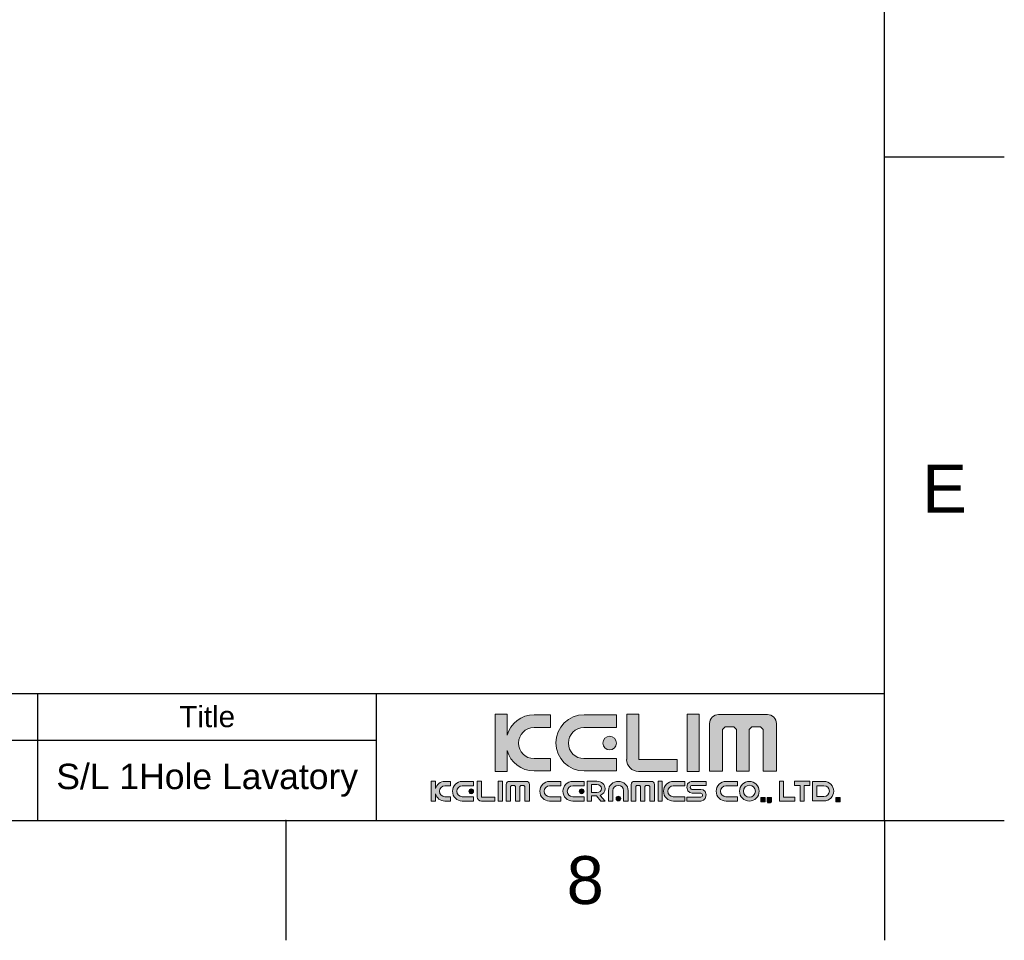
# Model space of a CAD drawing. Header units: millimetres. Extents: x 601 to 1195, y -13 to 407.
# Tile 3 of 6: x 1079 to 1195, y -13 to 95. Entities that reach past the tile are written whole.
import ezdxf

# ---------------------------------------------------------------- set-up
doc = ezdxf.new("R2010")
doc.units = ezdxf.units.MM
doc.header["$LTSCALE"] = 0.1
doc.layers.add('FORM', color=7, linetype='Continuous')
doc.layers.add('TEXT', color=2, linetype='Continuous')
doc.styles.get("Standard").update_dxf_attribs({"font": 'arial_0.ttf'})

msp = doc.modelspace()

# ---------------------------------------------------------------- hatches: boundary and pattern name
at = {"layer": 'TEXT'}
h = msp.add_hatch(color=2, dxfattribs=at)
h.dxf.hatch_style = 2
edge = h.paths.add_edge_path()
edge.add_spline(control_points=[(1141.396, 8.181), (1141.396, 8.181), (1139.467, 8.181), (1139.467, 8.181), (1138.452, 8.181), (1137.635, 8.999), (1137.635, 10.01), (1137.635, 11.026), (1138.452, 11.843), (1139.467, 11.843), (1139.467, 11.843), (1141.396, 11.843), (1141.396, 11.843), (1141.396, 11.843), (1141.396, 13.357), (1141.396, 13.357), (1141.396, 13.357), (1139.489, 13.357), (1139.489, 13.357), (1137.963, 13.357), (1136.682, 12.334), (1136.291, 10.935), (1136.291, 10.935), (1136.291, 13.405), (1136.291, 13.405), (1136.291, 13.405), (1134.88, 13.405), (1134.88, 13.405), (1134.88, 13.405), (1134.88, 6.667), (1134.88, 6.667), (1134.88, 6.667), (1136.291, 6.667), (1136.291, 6.667), (1136.291, 6.667), (1136.291, 9.139), (1136.291, 9.139), (1136.682, 7.74), (1137.963, 6.714), (1139.489, 6.714), (1139.489, 6.714), (1141.396, 6.714), (1141.396, 6.714), (1141.396, 6.714), (1141.396, 8.181), (1141.396, 8.181)], knot_values=[0, 0, 0, 0, 1, 1, 1, 2, 2, 2, 3, 3, 3, 4, 4, 4, 5, 5, 5, 6, 6, 6, 7, 7, 7, 8, 8, 8, 9, 9, 9, 10, 10, 10, 11, 11, 11, 12, 12, 12, 13, 13, 13, 14, 14, 14, 15, 15, 15, 15], degree=3, periodic=0)
h = msp.add_hatch(color=256, dxfattribs=at)
h.dxf.hatch_style = 2
edge = h.paths.add_edge_path()
edge.add_spline(control_points=[(1145.379, 6.714), (1145.379, 6.714), (1149.219, 6.714), (1149.219, 6.714), (1149.219, 6.714), (1149.219, 8.181), (1149.219, 8.181), (1149.219, 8.181), (1145.354, 8.181), (1145.354, 8.181), (1144.342, 8.181), (1143.524, 8.999), (1143.524, 10.01), (1143.524, 11.026), (1144.341, 11.843), (1145.354, 11.843), (1145.354, 11.843), (1149.219, 11.843), (1149.219, 11.843), (1149.219, 11.843), (1149.219, 13.357), (1149.219, 13.357), (1149.219, 13.357), (1145.379, 13.357), (1145.379, 13.357), (1143.542, 13.357), (1142.057, 11.875), (1142.057, 10.036), (1142.057, 8.202), (1143.542, 6.714), (1145.379, 6.714)], knot_values=[0, 0, 0, 0, 1, 1, 1, 2, 2, 2, 3, 3, 3, 4, 4, 4, 5, 5, 5, 6, 6, 6, 7, 7, 7, 8, 8, 8, 9, 9, 9, 10, 10, 10, 10], degree=3, periodic=0)
h = msp.add_hatch(color=2, dxfattribs=at)
h.dxf.hatch_style = 2
edge = h.paths.add_edge_path()
edge.add_spline(control_points=[(1151.823, 6.662), (1151.823, 6.662), (1156.362, 6.662), (1156.362, 6.662), (1156.362, 6.662), (1156.362, 8.076), (1156.362, 8.076), (1156.362, 8.076), (1151.833, 8.076), (1151.833, 8.076), (1151.833, 8.076), (1151.828, 8.061), (1151.828, 8.061), (1151.828, 8.061), (1151.828, 13.405), (1151.828, 13.405), (1151.828, 13.405), (1150.413, 13.405), (1150.413, 13.405), (1150.413, 13.405), (1150.413, 8.076), (1150.413, 8.076), (1150.413, 8.076), (1150.408, 8.081), (1150.408, 8.081), (1150.408, 7.296), (1151.045, 6.656), (1151.833, 6.656), (1151.833, 6.656), (1151.823, 6.662), (1151.823, 6.662)], knot_values=[0, 0, 0, 0, 1, 1, 1, 2, 2, 2, 3, 3, 3, 4, 4, 4, 5, 5, 5, 6, 6, 6, 7, 7, 7, 8, 8, 8, 9, 9, 9, 10, 10, 10, 10], degree=3, periodic=0)
h = msp.add_hatch(color=2, dxfattribs=at)
h.dxf.hatch_style = 2
h.paths.add_polyline_path([(1158.953, 13.405), (1157.54, 13.405), (1157.54, 6.667), (1158.953, 6.667)])
h = msp.add_hatch(color=2, dxfattribs=at)
h.dxf.hatch_style = 2
edge = h.paths.add_edge_path()
edge.add_spline(control_points=[(1167.027, 13.373), (1167.027, 13.373), (1161.274, 13.373), (1161.274, 13.373), (1160.682, 13.373), (1160.203, 12.897), (1160.203, 12.31), (1160.203, 12.31), (1160.203, 6.677), (1160.203, 6.677), (1160.203, 6.677), (1161.732, 6.677), (1161.732, 6.677), (1161.732, 6.677), (1161.732, 11.612), (1161.732, 11.612), (1161.732, 11.612), (1162.049, 11.933), (1162.049, 11.933), (1162.049, 11.933), (1163.074, 11.933), (1163.074, 11.933), (1163.074, 11.933), (1163.394, 11.612), (1163.394, 11.612), (1163.394, 11.612), (1163.394, 6.677), (1163.394, 6.677), (1163.394, 6.677), (1164.87, 6.677), (1164.87, 6.677), (1164.87, 6.677), (1164.87, 11.612), (1164.87, 11.612), (1164.87, 11.612), (1165.193, 11.933), (1165.193, 11.933), (1165.193, 11.933), (1166.214, 11.933), (1166.214, 11.933), (1166.214, 11.933), (1166.532, 11.612), (1166.532, 11.612), (1166.532, 11.612), (1166.532, 6.677), (1166.532, 6.677), (1166.532, 6.677), (1168.097, 6.677), (1168.097, 6.677), (1168.097, 6.677), (1168.097, 12.31), (1168.097, 12.31), (1168.097, 12.897), (1167.616, 13.373), (1167.027, 13.373)], knot_values=[0, 0, 0, 0, 1, 1, 1, 2, 2, 2, 3, 3, 3, 4, 4, 4, 5, 5, 5, 6, 6, 6, 7, 7, 7, 8, 8, 8, 9, 9, 9, 10, 10, 10, 11, 11, 11, 12, 12, 12, 13, 13, 13, 14, 14, 14, 15, 15, 15, 16, 16, 16, 17, 17, 17, 18, 18, 18, 18], degree=3, periodic=0)
h = msp.add_hatch(color=2, dxfattribs=at)
h.dxf.hatch_style = 2
edge = h.paths.add_edge_path()
edge.add_spline(control_points=[(1147.6, 10.01), (1147.6, 9.57), (1147.956, 9.207), (1148.399, 9.207), (1148.841, 9.207), (1149.2, 9.57), (1149.2, 10.01), (1149.2, 10.455), (1148.841, 10.811), (1148.399, 10.811), (1147.956, 10.811), (1147.6, 10.455), (1147.6, 10.01)], knot_values=[0, 0, 0, 0, 1, 1, 1, 2, 2, 2, 3, 3, 3, 4, 4, 4, 4], degree=3, periodic=0)
h = msp.add_hatch(color=2, dxfattribs=at)
h.dxf.hatch_style = 2
edge = h.paths.add_edge_path()
edge.add_spline(control_points=[(1127.829, 4.636), (1127.829, 4.636), (1127.829, 5.5), (1127.829, 5.5), (1127.829, 5.5), (1127.337, 5.5), (1127.337, 5.5), (1127.337, 5.5), (1127.337, 3.15), (1127.337, 3.15), (1127.337, 3.15), (1127.829, 3.15), (1127.829, 3.15), (1127.829, 3.15), (1127.829, 4.016), (1127.829, 4.016), (1127.964, 3.527), (1128.411, 3.167), (1128.945, 3.167), (1128.945, 3.167), (1129.609, 3.167), (1129.609, 3.167), (1129.609, 3.167), (1129.609, 3.678), (1129.609, 3.678), (1129.609, 3.678), (1128.936, 3.678), (1128.936, 3.678), (1128.582, 3.678), (1128.297, 3.964), (1128.297, 4.316), (1128.297, 4.671), (1128.582, 4.955), (1128.936, 4.955), (1128.936, 4.955), (1129.609, 4.955), (1129.609, 4.955), (1129.609, 4.955), (1129.609, 5.484), (1129.609, 5.484), (1129.609, 5.484), (1128.945, 5.484), (1128.945, 5.484), (1128.411, 5.484), (1127.964, 5.125), (1127.829, 4.636)], knot_values=[0, 0, 0, 0, 1, 1, 1, 2, 2, 2, 3, 3, 3, 4, 4, 4, 5, 5, 5, 6, 6, 6, 7, 7, 7, 8, 8, 8, 9, 9, 9, 10, 10, 10, 11, 11, 11, 12, 12, 12, 13, 13, 13, 14, 14, 14, 15, 15, 15, 15], degree=3, periodic=0)
h = msp.add_hatch(color=2, dxfattribs=at)
h.dxf.hatch_style = 2
edge = h.paths.add_edge_path()
edge.add_spline(control_points=[(1129.84, 4.326), (1129.84, 3.686), (1130.358, 3.167), (1130.998, 3.167), (1130.998, 3.167), (1132.338, 3.167), (1132.338, 3.167), (1132.338, 3.167), (1132.338, 3.678), (1132.338, 3.678), (1132.338, 3.678), (1130.99, 3.678), (1130.99, 3.678), (1130.637, 3.678), (1130.351, 3.964), (1130.351, 4.316), (1130.351, 4.671), (1130.636, 4.955), (1130.99, 4.955), (1130.99, 4.955), (1132.338, 4.955), (1132.338, 4.955), (1132.338, 4.955), (1132.338, 5.484), (1132.338, 5.484), (1132.338, 5.484), (1130.998, 5.484), (1130.998, 5.484), (1130.358, 5.484), (1129.84, 4.966), (1129.84, 4.326)], knot_values=[0, 0, 0, 0, 1, 1, 1, 2, 2, 2, 3, 3, 3, 4, 4, 4, 5, 5, 5, 6, 6, 6, 7, 7, 7, 8, 8, 8, 9, 9, 9, 10, 10, 10, 10], degree=3, periodic=0)
h = msp.add_hatch(color=2, dxfattribs=at)
h.dxf.hatch_style = 2
edge = h.paths.add_edge_path()
edge.add_spline(control_points=[(1133.247, 3.637), (1133.247, 3.637), (1133.247, 5.5), (1133.247, 5.5), (1133.247, 5.5), (1132.754, 5.5), (1132.754, 5.5), (1132.754, 5.5), (1132.754, 3.642), (1132.754, 3.642), (1132.754, 3.642), (1132.752, 3.644), (1132.752, 3.644), (1132.752, 3.369), (1132.974, 3.147), (1133.249, 3.147), (1133.249, 3.147), (1133.246, 3.149), (1133.246, 3.149), (1133.246, 3.149), (1134.829, 3.149), (1134.829, 3.149), (1134.829, 3.149), (1134.829, 3.642), (1134.829, 3.642), (1134.829, 3.642), (1133.249, 3.642), (1133.249, 3.642), (1133.249, 3.642), (1133.247, 3.637), (1133.247, 3.637)], knot_values=[0, 0, 0, 0, 1, 1, 1, 2, 2, 2, 3, 3, 3, 4, 4, 4, 5, 5, 5, 6, 6, 6, 7, 7, 7, 8, 8, 8, 9, 9, 9, 10, 10, 10, 10], degree=3, periodic=0)
h = msp.add_hatch(color=2, dxfattribs=at)
h.dxf.hatch_style = 2
h.paths.add_polyline_path([(1135.24, 3.15), (1135.732, 3.15), (1135.732, 5.5), (1135.24, 5.5)])
h = msp.add_hatch(color=2, dxfattribs=at)
h.dxf.hatch_style = 2
edge = h.paths.add_edge_path()
edge.add_spline(control_points=[(1138.548, 5.489), (1138.548, 5.489), (1136.542, 5.489), (1136.542, 5.489), (1136.335, 5.489), (1136.169, 5.323), (1136.169, 5.119), (1136.169, 5.119), (1136.169, 3.154), (1136.169, 3.154), (1136.169, 3.154), (1136.702, 3.154), (1136.702, 3.154), (1136.702, 3.154), (1136.702, 4.875), (1136.702, 4.875), (1136.702, 4.875), (1136.812, 4.987), (1136.812, 4.987), (1136.812, 4.987), (1137.17, 4.987), (1137.17, 4.987), (1137.17, 4.987), (1137.281, 4.875), (1137.281, 4.875), (1137.281, 4.875), (1137.281, 3.154), (1137.281, 3.154), (1137.281, 3.154), (1137.796, 3.154), (1137.796, 3.154), (1137.796, 3.154), (1137.796, 4.875), (1137.796, 4.875), (1137.796, 4.875), (1137.909, 4.987), (1137.909, 4.987), (1137.909, 4.987), (1138.265, 4.987), (1138.265, 4.987), (1138.265, 4.987), (1138.376, 4.875), (1138.376, 4.875), (1138.376, 4.875), (1138.376, 3.154), (1138.376, 3.154), (1138.376, 3.154), (1138.922, 3.154), (1138.922, 3.154), (1138.922, 3.154), (1138.922, 5.119), (1138.922, 5.119), (1138.922, 5.323), (1138.754, 5.489), (1138.548, 5.489)], knot_values=[0, 0, 0, 0, 1, 1, 1, 2, 2, 2, 3, 3, 3, 4, 4, 4, 5, 5, 5, 6, 6, 6, 7, 7, 7, 8, 8, 8, 9, 9, 9, 10, 10, 10, 11, 11, 11, 12, 12, 12, 13, 13, 13, 14, 14, 14, 15, 15, 15, 16, 16, 16, 17, 17, 17, 18, 18, 18, 18], degree=3, periodic=0)
h = msp.add_hatch(color=2, dxfattribs=at)
h.dxf.hatch_style = 2
edge = h.paths.add_edge_path()
edge.add_spline(control_points=[(1140.153, 4.326), (1140.153, 3.686), (1140.671, 3.167), (1141.312, 3.167), (1141.312, 3.167), (1142.651, 3.167), (1142.651, 3.167), (1142.651, 3.167), (1142.651, 3.678), (1142.651, 3.678), (1142.651, 3.678), (1141.303, 3.678), (1141.303, 3.678), (1140.95, 3.678), (1140.665, 3.964), (1140.665, 4.316), (1140.665, 4.671), (1140.95, 4.955), (1141.303, 4.955), (1141.303, 4.955), (1142.651, 4.955), (1142.651, 4.955), (1142.651, 4.955), (1142.651, 5.484), (1142.651, 5.484), (1142.651, 5.484), (1141.312, 5.484), (1141.312, 5.484), (1140.671, 5.484), (1140.153, 4.966), (1140.153, 4.326)], knot_values=[0, 0, 0, 0, 1, 1, 1, 2, 2, 2, 3, 3, 3, 4, 4, 4, 5, 5, 5, 6, 6, 6, 7, 7, 7, 8, 8, 8, 9, 9, 9, 10, 10, 10, 10], degree=3, periodic=0)
h = msp.add_hatch(color=2, dxfattribs=at)
h.dxf.hatch_style = 2
edge = h.paths.add_edge_path()
edge.add_spline(control_points=[(1142.882, 4.326), (1142.882, 3.686), (1143.4, 3.167), (1144.04, 3.167), (1144.04, 3.167), (1145.38, 3.167), (1145.38, 3.167), (1145.38, 3.167), (1145.38, 3.678), (1145.38, 3.678), (1145.38, 3.678), (1144.032, 3.678), (1144.032, 3.678), (1143.678, 3.678), (1143.393, 3.964), (1143.393, 4.316), (1143.393, 4.671), (1143.678, 4.955), (1144.032, 4.955), (1144.032, 4.955), (1145.38, 4.955), (1145.38, 4.955), (1145.38, 4.955), (1145.38, 5.484), (1145.38, 5.484), (1145.38, 5.484), (1144.04, 5.484), (1144.04, 5.484), (1143.4, 5.484), (1142.882, 4.966), (1142.882, 4.326)], knot_values=[0, 0, 0, 0, 1, 1, 1, 2, 2, 2, 3, 3, 3, 4, 4, 4, 5, 5, 5, 6, 6, 6, 7, 7, 7, 8, 8, 8, 9, 9, 9, 10, 10, 10, 10], degree=3, periodic=0)
h = msp.add_hatch(color=2, dxfattribs=at)
h.dxf.hatch_style = 2
edge = h.paths.add_edge_path()
edge.add_spline(control_points=[(1147.869, 4.634), (1147.869, 5.112), (1147.431, 5.5), (1146.89, 5.5), (1146.89, 5.5), (1146.25, 5.5), (1146.25, 5.5), (1146.25, 5.5), (1145.758, 5.5), (1145.758, 5.5), (1145.758, 5.5), (1145.758, 5.118), (1145.758, 5.118), (1145.758, 5.118), (1145.758, 4.163), (1145.758, 4.163), (1145.758, 4.163), (1145.758, 3.769), (1145.758, 3.769), (1145.758, 3.769), (1145.758, 3.15), (1145.758, 3.15), (1145.758, 3.15), (1146.25, 3.15), (1146.25, 3.15), (1146.25, 3.15), (1146.25, 3.769), (1146.25, 3.769), (1146.25, 3.769), (1146.85, 3.769), (1146.85, 3.769), (1146.85, 3.769), (1147.374, 3.15), (1147.374, 3.15), (1147.374, 3.15), (1147.867, 3.15), (1147.867, 3.15), (1147.867, 3.15), (1147.282, 3.841), (1147.282, 3.841), (1147.627, 3.974), (1147.869, 4.279), (1147.869, 4.634)], knot_values=[0, 0, 0, 0, 1, 1, 1, 2, 2, 2, 3, 3, 3, 4, 4, 4, 5, 5, 5, 6, 6, 6, 7, 7, 7, 8, 8, 8, 9, 9, 9, 10, 10, 10, 11, 11, 11, 12, 12, 12, 13, 13, 13, 14, 14, 14, 14], degree=3, periodic=0)
edge = h.paths.add_edge_path()
edge.add_spline(control_points=[(1146.897, 4.163), (1146.897, 4.163), (1146.25, 4.163), (1146.25, 4.163), (1146.25, 4.163), (1146.25, 5.118), (1146.25, 5.118), (1146.25, 5.118), (1146.897, 5.118), (1146.897, 5.118), (1147.196, 5.118), (1147.436, 4.904), (1147.436, 4.641), (1147.436, 4.377), (1147.196, 4.163), (1146.897, 4.163)], knot_values=[0, 0, 0, 0, 1, 1, 1, 2, 2, 2, 3, 3, 3, 4, 4, 4, 5, 5, 5, 5], degree=3, periodic=0)
h = msp.add_hatch(color=2, dxfattribs=at)
h.dxf.hatch_style = 2
edge = h.paths.add_edge_path()
edge.add_spline(control_points=[(1149.424, 5.484), (1148.785, 5.484), (1148.265, 5.004), (1148.265, 4.409), (1148.265, 4.409), (1148.265, 3.167), (1148.265, 3.167), (1148.265, 3.167), (1148.776, 3.167), (1148.776, 3.167), (1148.776, 3.167), (1148.776, 4.417), (1148.776, 4.417), (1148.776, 4.744), (1149.062, 5.009), (1149.415, 5.009), (1149.769, 5.009), (1150.054, 4.745), (1150.054, 4.417), (1150.054, 4.417), (1150.054, 3.167), (1150.054, 3.167), (1150.054, 3.167), (1150.582, 3.167), (1150.582, 3.167), (1150.582, 3.167), (1150.582, 4.409), (1150.582, 4.409), (1150.582, 5.004), (1150.065, 5.484), (1149.424, 5.484)], knot_values=[0, 0, 0, 0, 1, 1, 1, 2, 2, 2, 3, 3, 3, 4, 4, 4, 5, 5, 5, 6, 6, 6, 7, 7, 7, 8, 8, 8, 9, 9, 9, 10, 10, 10, 10], degree=3, periodic=0)
h = msp.add_hatch(color=2, dxfattribs=at)
h.dxf.hatch_style = 2
edge = h.paths.add_edge_path()
edge.add_spline(control_points=[(1153.323, 5.489), (1153.323, 5.489), (1151.316, 5.489), (1151.316, 5.489), (1151.11, 5.489), (1150.943, 5.323), (1150.943, 5.119), (1150.943, 5.119), (1150.943, 3.154), (1150.943, 3.154), (1150.943, 3.154), (1151.476, 3.154), (1151.476, 3.154), (1151.476, 3.154), (1151.476, 4.875), (1151.476, 4.875), (1151.476, 4.875), (1151.587, 4.987), (1151.587, 4.987), (1151.587, 4.987), (1151.945, 4.987), (1151.945, 4.987), (1151.945, 4.987), (1152.056, 4.875), (1152.056, 4.875), (1152.056, 4.875), (1152.056, 3.154), (1152.056, 3.154), (1152.056, 3.154), (1152.571, 3.154), (1152.571, 3.154), (1152.571, 3.154), (1152.571, 4.875), (1152.571, 4.875), (1152.571, 4.875), (1152.684, 4.987), (1152.684, 4.987), (1152.684, 4.987), (1153.039, 4.987), (1153.039, 4.987), (1153.039, 4.987), (1153.15, 4.875), (1153.15, 4.875), (1153.15, 4.875), (1153.15, 3.154), (1153.15, 3.154), (1153.15, 3.154), (1153.696, 3.154), (1153.696, 3.154), (1153.696, 3.154), (1153.696, 5.119), (1153.696, 5.119), (1153.696, 5.323), (1153.529, 5.489), (1153.323, 5.489)], knot_values=[0, 0, 0, 0, 1, 1, 1, 2, 2, 2, 3, 3, 3, 4, 4, 4, 5, 5, 5, 6, 6, 6, 7, 7, 7, 8, 8, 8, 9, 9, 9, 10, 10, 10, 11, 11, 11, 12, 12, 12, 13, 13, 13, 14, 14, 14, 15, 15, 15, 16, 16, 16, 17, 17, 17, 18, 18, 18, 18], degree=3, periodic=0)
h = msp.add_hatch(color=2, dxfattribs=at)
h.dxf.hatch_style = 2
h.paths.add_polyline_path([(1154.127, 3.15), (1154.62, 3.15), (1154.62, 5.5), (1154.127, 5.5)])
h = msp.add_hatch(color=2, dxfattribs=at)
h.dxf.hatch_style = 2
edge = h.paths.add_edge_path()
edge.add_spline(control_points=[(1154.764, 4.326), (1154.764, 3.686), (1155.282, 3.167), (1155.923, 3.167), (1155.923, 3.167), (1157.262, 3.167), (1157.262, 3.167), (1157.262, 3.167), (1157.262, 3.678), (1157.262, 3.678), (1157.262, 3.678), (1155.914, 3.678), (1155.914, 3.678), (1155.561, 3.678), (1155.276, 3.964), (1155.276, 4.316), (1155.276, 4.671), (1155.561, 4.955), (1155.914, 4.955), (1155.914, 4.955), (1157.262, 4.955), (1157.262, 4.955), (1157.262, 4.955), (1157.262, 5.484), (1157.262, 5.484), (1157.262, 5.484), (1155.923, 5.484), (1155.923, 5.484), (1155.282, 5.484), (1154.764, 4.966), (1154.764, 4.326)], knot_values=[0, 0, 0, 0, 1, 1, 1, 2, 2, 2, 3, 3, 3, 4, 4, 4, 5, 5, 5, 6, 6, 6, 7, 7, 7, 8, 8, 8, 9, 9, 9, 10, 10, 10, 10], degree=3, periodic=0)
h = msp.add_hatch(color=2, dxfattribs=at)
h.dxf.hatch_style = 2
edge = h.paths.add_edge_path()
edge.add_spline(control_points=[(1157.51, 4.768), (1157.51, 4.05), (1158.24, 4.111), (1158.24, 4.111), (1158.24, 4.111), (1158.258, 4.111), (1158.258, 4.111), (1158.258, 4.111), (1159.045, 4.111), (1159.045, 4.111), (1159.045, 4.111), (1159.186, 4.111), (1159.186, 4.111), (1159.186, 4.111), (1159.377, 4.081), (1159.377, 3.897), (1159.377, 3.712), (1159.253, 3.642), (1159.185, 3.642), (1159.185, 3.642), (1157.51, 3.642), (1157.51, 3.642), (1157.51, 3.642), (1157.51, 3.168), (1157.51, 3.168), (1157.51, 3.168), (1159.175, 3.168), (1159.175, 3.168), (1159.175, 3.168), (1159.793, 3.167), (1159.793, 3.884), (1159.793, 4.602), (1159.063, 4.54), (1159.063, 4.54), (1159.063, 4.54), (1159.045, 4.54), (1159.045, 4.54), (1159.045, 4.54), (1158.258, 4.54), (1158.258, 4.54), (1158.258, 4.54), (1158.117, 4.54), (1158.117, 4.54), (1158.117, 4.54), (1157.926, 4.571), (1157.926, 4.755), (1157.926, 4.939), (1158.051, 5.009), (1158.118, 5.009), (1158.118, 5.009), (1159.793, 5.009), (1159.793, 5.009), (1159.793, 5.009), (1159.793, 5.484), (1159.793, 5.484), (1159.793, 5.484), (1158.129, 5.484), (1158.129, 5.484), (1158.129, 5.484), (1157.51, 5.485), (1157.51, 4.768)], knot_values=[0, 0, 0, 0, 1, 1, 1, 2, 2, 2, 3, 3, 3, 4, 4, 4, 5, 5, 5, 6, 6, 6, 7, 7, 7, 8, 8, 8, 9, 9, 9, 10, 10, 10, 11, 11, 11, 12, 12, 12, 13, 13, 13, 14, 14, 14, 15, 15, 15, 16, 16, 16, 17, 17, 17, 18, 18, 18, 19, 19, 19, 20, 20, 20, 20], degree=3, periodic=0)
h = msp.add_hatch(color=2, dxfattribs=at)
h.dxf.hatch_style = 2
edge = h.paths.add_edge_path()
edge.add_spline(control_points=[(1160.985, 4.326), (1160.985, 3.686), (1161.503, 3.167), (1162.144, 3.167), (1162.144, 3.167), (1163.483, 3.167), (1163.483, 3.167), (1163.483, 3.167), (1163.483, 3.678), (1163.483, 3.678), (1163.483, 3.678), (1162.135, 3.678), (1162.135, 3.678), (1161.782, 3.678), (1161.497, 3.964), (1161.497, 4.316), (1161.497, 4.671), (1161.782, 4.955), (1162.135, 4.955), (1162.135, 4.955), (1163.483, 4.955), (1163.483, 4.955), (1163.483, 4.955), (1163.483, 5.484), (1163.483, 5.484), (1163.483, 5.484), (1162.144, 5.484), (1162.144, 5.484), (1161.503, 5.484), (1160.985, 4.966), (1160.985, 4.326)], knot_values=[0, 0, 0, 0, 1, 1, 1, 2, 2, 2, 3, 3, 3, 4, 4, 4, 5, 5, 5, 6, 6, 6, 7, 7, 7, 8, 8, 8, 9, 9, 9, 10, 10, 10, 10], degree=3, periodic=0)
h = msp.add_hatch(color=2, dxfattribs=at)
h.dxf.hatch_style = 2
edge = h.paths.add_edge_path()
edge.add_spline(control_points=[(1164.897, 5.484), (1164.257, 5.484), (1163.738, 4.966), (1163.738, 4.326), (1163.738, 3.686), (1164.257, 3.168), (1164.897, 3.168), (1165.537, 3.168), (1166.055, 3.686), (1166.055, 4.326), (1166.055, 4.966), (1165.537, 5.484), (1164.897, 5.484)], knot_values=[0, 0, 0, 0, 1, 1, 1, 2, 2, 2, 3, 3, 3, 4, 4, 4, 4], degree=3, periodic=0)
edge = h.paths.add_edge_path()
edge.add_spline(control_points=[(1164.897, 3.618), (1164.506, 3.618), (1164.189, 3.935), (1164.189, 4.326), (1164.189, 4.717), (1164.506, 5.034), (1164.897, 5.034), (1165.288, 5.034), (1165.605, 4.717), (1165.605, 4.326), (1165.605, 3.935), (1165.288, 3.618), (1164.897, 3.618)], knot_values=[0, 0, 0, 0, 1, 1, 1, 2, 2, 2, 3, 3, 3, 4, 4, 4, 4], degree=3, periodic=0)
h = msp.add_hatch(color=2, dxfattribs=at)
h.dxf.hatch_style = 2
h.paths.add_polyline_path([(1168.945, 5.5), (1168.452, 5.5), (1168.452, 3.643), (1168.452, 3.15), (1168.945, 3.15), (1170.27, 3.15), (1170.27, 3.643), (1168.945, 3.643)])
h = msp.add_hatch(color=2, dxfattribs=at)
h.dxf.hatch_style = 2
h.paths.add_polyline_path([(1170.891, 5.5), (1170.228, 5.5), (1170.228, 5.007), (1170.891, 5.007), (1170.891, 3.15), (1171.384, 3.15), (1171.384, 5.007), (1172.046, 5.007), (1172.046, 5.5), (1171.384, 5.5)])
h = msp.add_hatch(color=2, dxfattribs=at)
h.dxf.hatch_style = 2
edge = h.paths.add_edge_path()
edge.add_spline(control_points=[(1173.702, 5.492), (1173.702, 5.492), (1172.363, 5.492), (1172.363, 5.492), (1172.363, 5.492), (1172.363, 3.175), (1172.363, 3.175), (1172.363, 3.175), (1173.702, 3.175), (1173.702, 3.175), (1174.343, 3.175), (1174.86, 3.693), (1174.86, 4.334), (1174.86, 4.973), (1174.343, 5.492), (1173.702, 5.492)], knot_values=[0, 0, 0, 0, 1, 1, 1, 2, 2, 2, 3, 3, 3, 4, 4, 4, 5, 5, 5, 5], degree=3, periodic=0)
edge = h.paths.add_edge_path()
edge.add_spline(control_points=[(1173.71, 3.704), (1173.71, 3.704), (1172.856, 3.704), (1172.856, 3.704), (1172.856, 3.704), (1172.856, 4.98), (1172.856, 4.98), (1172.856, 4.98), (1173.71, 4.98), (1173.71, 4.98), (1174.064, 4.98), (1174.349, 4.695), (1174.349, 4.342), (1174.349, 3.988), (1174.064, 3.704), (1173.71, 3.704)], knot_values=[0, 0, 0, 0, 1, 1, 1, 2, 2, 2, 3, 3, 3, 4, 4, 4, 5, 5, 5, 5], degree=3, periodic=0)
h = msp.add_hatch(color=2, dxfattribs=at)
h.dxf.hatch_style = 2
edge = h.paths.add_edge_path()
edge.add_spline(control_points=[(1131.773, 4.316), (1131.773, 4.162), (1131.897, 4.037), (1132.052, 4.037), (1132.206, 4.037), (1132.331, 4.162), (1132.331, 4.316), (1132.331, 4.471), (1132.206, 4.596), (1132.052, 4.596), (1131.897, 4.596), (1131.773, 4.471), (1131.773, 4.316)], knot_values=[0, 0, 0, 0, 1, 1, 1, 2, 2, 2, 3, 3, 3, 4, 4, 4, 4], degree=3, periodic=0)
h = msp.add_hatch(color=2, dxfattribs=at)
h.dxf.hatch_style = 2
edge = h.paths.add_edge_path()
edge.add_spline(control_points=[(1144.815, 4.316), (1144.815, 4.162), (1144.939, 4.037), (1145.094, 4.037), (1145.248, 4.037), (1145.373, 4.162), (1145.373, 4.316), (1145.373, 4.471), (1145.248, 4.596), (1145.094, 4.596), (1144.939, 4.596), (1144.815, 4.471), (1144.815, 4.316)], knot_values=[0, 0, 0, 0, 1, 1, 1, 2, 2, 2, 3, 3, 3, 4, 4, 4, 4], degree=3, periodic=0)
h = msp.add_hatch(color=2, dxfattribs=at)
h.dxf.hatch_style = 2
edge = h.paths.add_edge_path()
edge.add_spline(control_points=[(1149.432, 3.743), (1149.277, 3.743), (1149.153, 3.618), (1149.153, 3.463), (1149.153, 3.31), (1149.277, 3.184), (1149.432, 3.184), (1149.586, 3.184), (1149.711, 3.31), (1149.711, 3.463), (1149.711, 3.618), (1149.586, 3.743), (1149.432, 3.743)], knot_values=[0, 0, 0, 0, 1, 1, 1, 2, 2, 2, 3, 3, 3, 4, 4, 4, 4], degree=3, periodic=0)
h = msp.add_hatch(color=2, dxfattribs=at)
h.dxf.hatch_style = 2
h.paths.add_polyline_path([(1166.247, 3.077), (1166.759, 3.077), (1166.759, 3.589), (1166.247, 3.589)])
h = msp.add_hatch(color=2, dxfattribs=at)
h.dxf.hatch_style = 2
h.paths.add_polyline_path([(1166.994, 3.077), (1167.199, 3.077), (1167.056, 2.954), (1167.363, 2.954), (1167.506, 3.077), (1167.506, 3.589), (1166.994, 3.589)])
h = msp.add_hatch(color=2, dxfattribs=at)
h.dxf.hatch_style = 2
h.paths.add_polyline_path([(1175.129, 3.077), (1175.64, 3.077), (1175.64, 3.589), (1175.129, 3.589)])

# ---------------------------------------------------------------- linework, layer by layer
for p, q in [((1180.867, 0.869), (1180.867, 392.586)), ((1180.867, 79.213), (1195.008, 79.213)), ((615.21, 0.869), (1180.867, 0.869)), ((1110.16, 0.869), (1110.16, -13.272)), ((1180.867, 0.869), (1195.008, 0.869)), ((1180.867, 0.869), (1180.867, -13.272))]:
    msp.add_line(p, q)
for p in [(1180.867, 79.213), (1110.16, 0.869)]:
    msp.add_point(p)
at = {"layer": 'FORM'}
for p, q in [((910.367, 15.869), (1180.867, 15.869)), ((1080.867, 0.869), (1080.867, 15.869)), ((1120.867, 0.869), (1120.867, 15.869)), ((980.867, 10.369), (1120.867, 10.369))]:
    msp.add_line(p, q, dxfattribs=at)
at = {"layer": 'TEXT', "lineweight": 0}
for points in [[(1158.953, 13.405), (1157.54, 13.405), (1157.54, 6.667), (1158.953, 6.667), (1158.953, 13.405)], [(1135.24, 3.15), (1135.732, 3.15), (1135.732, 5.5), (1135.24, 5.5), (1135.24, 3.15)], [(1154.127, 3.15), (1154.62, 3.15), (1154.62, 5.5), (1154.127, 5.5), (1154.127, 3.15)], [(1168.945, 5.5), (1168.452, 5.5), (1168.452, 3.643), (1168.452, 3.15), (1168.945, 3.15), (1170.27, 3.15), (1170.27, 3.643), (1168.945, 3.643), (1168.945, 5.5)], [(1170.891, 5.5), (1170.228, 5.5), (1170.228, 5.007), (1170.891, 5.007), (1170.891, 3.15), (1171.384, 3.15), (1171.384, 5.007), (1172.046, 5.007), (1172.046, 5.5), (1171.384, 5.5), (1170.891, 5.5)], [(1166.247, 3.077), (1166.759, 3.077), (1166.759, 3.589), (1166.247, 3.589), (1166.247, 3.077)], [(1166.994, 3.077), (1167.199, 3.077), (1167.056, 2.954), (1167.363, 2.954), (1167.506, 3.077), (1167.506, 3.589), (1166.994, 3.589), (1166.994, 3.077)], [(1175.129, 3.077), (1175.64, 3.077), (1175.64, 3.589), (1175.129, 3.589), (1175.129, 3.077)]]:
    msp.add_lwpolyline(points, dxfattribs=at)
for points, knots in [([(1141.396, 8.181), (1141.396, 8.181), (1139.467, 8.181), (1139.467, 8.181), (1138.452, 8.181), (1137.635, 8.999), (1137.635, 10.01), (1137.635, 11.026), (1138.452, 11.843), (1139.467, 11.843), (1139.467, 11.843), (1141.396, 11.843), (1141.396, 11.843), (1141.396, 11.843), (1141.396, 13.357), (1141.396, 13.357), (1141.396, 13.357), (1139.489, 13.357), (1139.489, 13.357), (1137.963, 13.357), (1136.682, 12.334), (1136.291, 10.935), (1136.291, 10.935), (1136.291, 13.405), (1136.291, 13.405), (1136.291, 13.405), (1134.88, 13.405), (1134.88, 13.405), (1134.88, 13.405), (1134.88, 6.667), (1134.88, 6.667), (1134.88, 6.667), (1136.291, 6.667), (1136.291, 6.667), (1136.291, 6.667), (1136.291, 9.139), (1136.291, 9.139), (1136.682, 7.74), (1137.963, 6.714), (1139.489, 6.714), (1139.489, 6.714), (1141.396, 6.714), (1141.396, 6.714), (1141.396, 6.714), (1141.396, 8.181), (1141.396, 8.181)], [0, 0, 0, 0, 1, 1, 1, 2, 2, 2, 3, 3, 3, 4, 4, 4, 5, 5, 5, 6, 6, 6, 7, 7, 7, 8, 8, 8, 9, 9, 9, 10, 10, 10, 11, 11, 11, 12, 12, 12, 13, 13, 13, 14, 14, 14, 15, 15, 15, 15]), ([(1145.379, 6.714), (1145.379, 6.714), (1149.219, 6.714), (1149.219, 6.714), (1149.219, 6.714), (1149.219, 8.181), (1149.219, 8.181), (1149.219, 8.181), (1145.354, 8.181), (1145.354, 8.181), (1144.342, 8.181), (1143.524, 8.999), (1143.524, 10.01), (1143.524, 11.026), (1144.341, 11.843), (1145.354, 11.843), (1145.354, 11.843), (1149.219, 11.843), (1149.219, 11.843), (1149.219, 11.843), (1149.219, 13.357), (1149.219, 13.357), (1149.219, 13.357), (1145.379, 13.357), (1145.379, 13.357), (1143.542, 13.357), (1142.057, 11.875), (1142.057, 10.036), (1142.057, 8.202), (1143.542, 6.714), (1145.379, 6.714)], [0, 0, 0, 0, 1, 1, 1, 2, 2, 2, 3, 3, 3, 4, 4, 4, 5, 5, 5, 6, 6, 6, 7, 7, 7, 8, 8, 8, 9, 9, 9, 10, 10, 10, 10]), ([(1151.823, 6.662), (1151.823, 6.662), (1156.362, 6.662), (1156.362, 6.662), (1156.362, 6.662), (1156.362, 8.076), (1156.362, 8.076), (1156.362, 8.076), (1151.833, 8.076), (1151.833, 8.076), (1151.833, 8.076), (1151.828, 8.061), (1151.828, 8.061), (1151.828, 8.061), (1151.828, 13.405), (1151.828, 13.405), (1151.828, 13.405), (1150.413, 13.405), (1150.413, 13.405), (1150.413, 13.405), (1150.413, 8.076), (1150.413, 8.076), (1150.413, 8.076), (1150.408, 8.081), (1150.408, 8.081), (1150.408, 7.296), (1151.045, 6.656), (1151.833, 6.656), (1151.833, 6.656), (1151.823, 6.662), (1151.823, 6.662)], [0, 0, 0, 0, 1, 1, 1, 2, 2, 2, 3, 3, 3, 4, 4, 4, 5, 5, 5, 6, 6, 6, 7, 7, 7, 8, 8, 8, 9, 9, 9, 10, 10, 10, 10]), ([(1167.027, 13.373), (1167.027, 13.373), (1161.274, 13.373), (1161.274, 13.373), (1160.682, 13.373), (1160.203, 12.897), (1160.203, 12.31), (1160.203, 12.31), (1160.203, 6.677), (1160.203, 6.677), (1160.203, 6.677), (1161.732, 6.677), (1161.732, 6.677), (1161.732, 6.677), (1161.732, 11.612), (1161.732, 11.612), (1161.732, 11.612), (1162.049, 11.933), (1162.049, 11.933), (1162.049, 11.933), (1163.074, 11.933), (1163.074, 11.933), (1163.074, 11.933), (1163.394, 11.612), (1163.394, 11.612), (1163.394, 11.612), (1163.394, 6.677), (1163.394, 6.677), (1163.394, 6.677), (1164.87, 6.677), (1164.87, 6.677), (1164.87, 6.677), (1164.87, 11.612), (1164.87, 11.612), (1164.87, 11.612), (1165.193, 11.933), (1165.193, 11.933), (1165.193, 11.933), (1166.214, 11.933), (1166.214, 11.933), (1166.214, 11.933), (1166.532, 11.612), (1166.532, 11.612), (1166.532, 11.612), (1166.532, 6.677), (1166.532, 6.677), (1166.532, 6.677), (1168.097, 6.677), (1168.097, 6.677), (1168.097, 6.677), (1168.097, 12.31), (1168.097, 12.31), (1168.097, 12.897), (1167.616, 13.373), (1167.027, 13.373)], [0, 0, 0, 0, 1, 1, 1, 2, 2, 2, 3, 3, 3, 4, 4, 4, 5, 5, 5, 6, 6, 6, 7, 7, 7, 8, 8, 8, 9, 9, 9, 10, 10, 10, 11, 11, 11, 12, 12, 12, 13, 13, 13, 14, 14, 14, 15, 15, 15, 16, 16, 16, 17, 17, 17, 18, 18, 18, 18]), ([(1147.6, 10.01), (1147.6, 9.57), (1147.956, 9.207), (1148.399, 9.207), (1148.841, 9.207), (1149.2, 9.57), (1149.2, 10.01), (1149.2, 10.455), (1148.841, 10.811), (1148.399, 10.811), (1147.956, 10.811), (1147.6, 10.455), (1147.6, 10.01)], [0, 0, 0, 0, 1, 1, 1, 2, 2, 2, 3, 3, 3, 4, 4, 4, 4]), ([(1127.829, 4.636), (1127.829, 4.636), (1127.829, 5.5), (1127.829, 5.5), (1127.829, 5.5), (1127.337, 5.5), (1127.337, 5.5), (1127.337, 5.5), (1127.337, 3.15), (1127.337, 3.15), (1127.337, 3.15), (1127.829, 3.15), (1127.829, 3.15), (1127.829, 3.15), (1127.829, 4.016), (1127.829, 4.016), (1127.964, 3.527), (1128.411, 3.167), (1128.945, 3.167), (1128.945, 3.167), (1129.609, 3.167), (1129.609, 3.167), (1129.609, 3.167), (1129.609, 3.678), (1129.609, 3.678), (1129.609, 3.678), (1128.936, 3.678), (1128.936, 3.678), (1128.582, 3.678), (1128.297, 3.964), (1128.297, 4.316), (1128.297, 4.671), (1128.582, 4.955), (1128.936, 4.955), (1128.936, 4.955), (1129.609, 4.955), (1129.609, 4.955), (1129.609, 4.955), (1129.609, 5.484), (1129.609, 5.484), (1129.609, 5.484), (1128.945, 5.484), (1128.945, 5.484), (1128.411, 5.484), (1127.964, 5.125), (1127.829, 4.636)], [0, 0, 0, 0, 1, 1, 1, 2, 2, 2, 3, 3, 3, 4, 4, 4, 5, 5, 5, 6, 6, 6, 7, 7, 7, 8, 8, 8, 9, 9, 9, 10, 10, 10, 11, 11, 11, 12, 12, 12, 13, 13, 13, 14, 14, 14, 15, 15, 15, 15]), ([(1129.84, 4.326), (1129.84, 3.686), (1130.358, 3.167), (1130.998, 3.167), (1130.998, 3.167), (1132.338, 3.167), (1132.338, 3.167), (1132.338, 3.167), (1132.338, 3.678), (1132.338, 3.678), (1132.338, 3.678), (1130.99, 3.678), (1130.99, 3.678), (1130.637, 3.678), (1130.351, 3.964), (1130.351, 4.316), (1130.351, 4.671), (1130.636, 4.955), (1130.99, 4.955), (1130.99, 4.955), (1132.338, 4.955), (1132.338, 4.955), (1132.338, 4.955), (1132.338, 5.484), (1132.338, 5.484), (1132.338, 5.484), (1130.998, 5.484), (1130.998, 5.484), (1130.358, 5.484), (1129.84, 4.966), (1129.84, 4.326)], [0, 0, 0, 0, 1, 1, 1, 2, 2, 2, 3, 3, 3, 4, 4, 4, 5, 5, 5, 6, 6, 6, 7, 7, 7, 8, 8, 8, 9, 9, 9, 10, 10, 10, 10]), ([(1133.247, 3.637), (1133.247, 3.637), (1133.247, 5.5), (1133.247, 5.5), (1133.247, 5.5), (1132.754, 5.5), (1132.754, 5.5), (1132.754, 5.5), (1132.754, 3.642), (1132.754, 3.642), (1132.754, 3.642), (1132.752, 3.644), (1132.752, 3.644), (1132.752, 3.369), (1132.974, 3.147), (1133.249, 3.147), (1133.249, 3.147), (1133.246, 3.149), (1133.246, 3.149), (1133.246, 3.149), (1134.829, 3.149), (1134.829, 3.149), (1134.829, 3.149), (1134.829, 3.642), (1134.829, 3.642), (1134.829, 3.642), (1133.249, 3.642), (1133.249, 3.642), (1133.249, 3.642), (1133.247, 3.637), (1133.247, 3.637)], [0, 0, 0, 0, 1, 1, 1, 2, 2, 2, 3, 3, 3, 4, 4, 4, 5, 5, 5, 6, 6, 6, 7, 7, 7, 8, 8, 8, 9, 9, 9, 10, 10, 10, 10]), ([(1138.548, 5.489), (1138.548, 5.489), (1136.542, 5.489), (1136.542, 5.489), (1136.335, 5.489), (1136.169, 5.323), (1136.169, 5.119), (1136.169, 5.119), (1136.169, 3.154), (1136.169, 3.154), (1136.169, 3.154), (1136.702, 3.154), (1136.702, 3.154), (1136.702, 3.154), (1136.702, 4.875), (1136.702, 4.875), (1136.702, 4.875), (1136.812, 4.987), (1136.812, 4.987), (1136.812, 4.987), (1137.17, 4.987), (1137.17, 4.987), (1137.17, 4.987), (1137.281, 4.875), (1137.281, 4.875), (1137.281, 4.875), (1137.281, 3.154), (1137.281, 3.154), (1137.281, 3.154), (1137.796, 3.154), (1137.796, 3.154), (1137.796, 3.154), (1137.796, 4.875), (1137.796, 4.875), (1137.796, 4.875), (1137.909, 4.987), (1137.909, 4.987), (1137.909, 4.987), (1138.265, 4.987), (1138.265, 4.987), (1138.265, 4.987), (1138.376, 4.875), (1138.376, 4.875), (1138.376, 4.875), (1138.376, 3.154), (1138.376, 3.154), (1138.376, 3.154), (1138.922, 3.154), (1138.922, 3.154), (1138.922, 3.154), (1138.922, 5.119), (1138.922, 5.119), (1138.922, 5.323), (1138.754, 5.489), (1138.548, 5.489)], [0, 0, 0, 0, 1, 1, 1, 2, 2, 2, 3, 3, 3, 4, 4, 4, 5, 5, 5, 6, 6, 6, 7, 7, 7, 8, 8, 8, 9, 9, 9, 10, 10, 10, 11, 11, 11, 12, 12, 12, 13, 13, 13, 14, 14, 14, 15, 15, 15, 16, 16, 16, 17, 17, 17, 18, 18, 18, 18]), ([(1140.153, 4.326), (1140.153, 3.686), (1140.671, 3.167), (1141.312, 3.167), (1141.312, 3.167), (1142.651, 3.167), (1142.651, 3.167), (1142.651, 3.167), (1142.651, 3.678), (1142.651, 3.678), (1142.651, 3.678), (1141.303, 3.678), (1141.303, 3.678), (1140.95, 3.678), (1140.665, 3.964), (1140.665, 4.316), (1140.665, 4.671), (1140.95, 4.955), (1141.303, 4.955), (1141.303, 4.955), (1142.651, 4.955), (1142.651, 4.955), (1142.651, 4.955), (1142.651, 5.484), (1142.651, 5.484), (1142.651, 5.484), (1141.312, 5.484), (1141.312, 5.484), (1140.671, 5.484), (1140.153, 4.966), (1140.153, 4.326)], [0, 0, 0, 0, 1, 1, 1, 2, 2, 2, 3, 3, 3, 4, 4, 4, 5, 5, 5, 6, 6, 6, 7, 7, 7, 8, 8, 8, 9, 9, 9, 10, 10, 10, 10]), ([(1142.882, 4.326), (1142.882, 3.686), (1143.4, 3.167), (1144.04, 3.167), (1144.04, 3.167), (1145.38, 3.167), (1145.38, 3.167), (1145.38, 3.167), (1145.38, 3.678), (1145.38, 3.678), (1145.38, 3.678), (1144.032, 3.678), (1144.032, 3.678), (1143.678, 3.678), (1143.393, 3.964), (1143.393, 4.316), (1143.393, 4.671), (1143.678, 4.955), (1144.032, 4.955), (1144.032, 4.955), (1145.38, 4.955), (1145.38, 4.955), (1145.38, 4.955), (1145.38, 5.484), (1145.38, 5.484), (1145.38, 5.484), (1144.04, 5.484), (1144.04, 5.484), (1143.4, 5.484), (1142.882, 4.966), (1142.882, 4.326)], [0, 0, 0, 0, 1, 1, 1, 2, 2, 2, 3, 3, 3, 4, 4, 4, 5, 5, 5, 6, 6, 6, 7, 7, 7, 8, 8, 8, 9, 9, 9, 10, 10, 10, 10]), ([(1147.869, 4.634), (1147.869, 5.112), (1147.431, 5.5), (1146.89, 5.5), (1146.89, 5.5), (1146.25, 5.5), (1146.25, 5.5), (1146.25, 5.5), (1145.758, 5.5), (1145.758, 5.5), (1145.758, 5.5), (1145.758, 5.118), (1145.758, 5.118), (1145.758, 5.118), (1145.758, 4.163), (1145.758, 4.163), (1145.758, 4.163), (1145.758, 3.769), (1145.758, 3.769), (1145.758, 3.769), (1145.758, 3.15), (1145.758, 3.15), (1145.758, 3.15), (1146.25, 3.15), (1146.25, 3.15), (1146.25, 3.15), (1146.25, 3.769), (1146.25, 3.769), (1146.25, 3.769), (1146.85, 3.769), (1146.85, 3.769), (1146.85, 3.769), (1147.374, 3.15), (1147.374, 3.15), (1147.374, 3.15), (1147.867, 3.15), (1147.867, 3.15), (1147.867, 3.15), (1147.282, 3.841), (1147.282, 3.841), (1147.627, 3.974), (1147.869, 4.279), (1147.869, 4.634)], [0, 0, 0, 0, 1, 1, 1, 2, 2, 2, 3, 3, 3, 4, 4, 4, 5, 5, 5, 6, 6, 6, 7, 7, 7, 8, 8, 8, 9, 9, 9, 10, 10, 10, 11, 11, 11, 12, 12, 12, 13, 13, 13, 14, 14, 14, 14]), ([(1146.897, 4.163), (1146.897, 4.163), (1146.25, 4.163), (1146.25, 4.163), (1146.25, 4.163), (1146.25, 5.118), (1146.25, 5.118), (1146.25, 5.118), (1146.897, 5.118), (1146.897, 5.118), (1147.196, 5.118), (1147.436, 4.904), (1147.436, 4.641), (1147.436, 4.377), (1147.196, 4.163), (1146.897, 4.163)], [0, 0, 0, 0, 1, 1, 1, 2, 2, 2, 3, 3, 3, 4, 4, 4, 5, 5, 5, 5]), ([(1149.424, 5.484), (1148.785, 5.484), (1148.265, 5.004), (1148.265, 4.409), (1148.265, 4.409), (1148.265, 3.167), (1148.265, 3.167), (1148.265, 3.167), (1148.776, 3.167), (1148.776, 3.167), (1148.776, 3.167), (1148.776, 4.417), (1148.776, 4.417), (1148.776, 4.744), (1149.062, 5.009), (1149.415, 5.009), (1149.769, 5.009), (1150.054, 4.745), (1150.054, 4.417), (1150.054, 4.417), (1150.054, 3.167), (1150.054, 3.167), (1150.054, 3.167), (1150.582, 3.167), (1150.582, 3.167), (1150.582, 3.167), (1150.582, 4.409), (1150.582, 4.409), (1150.582, 5.004), (1150.065, 5.484), (1149.424, 5.484)], [0, 0, 0, 0, 1, 1, 1, 2, 2, 2, 3, 3, 3, 4, 4, 4, 5, 5, 5, 6, 6, 6, 7, 7, 7, 8, 8, 8, 9, 9, 9, 10, 10, 10, 10]), ([(1153.323, 5.489), (1153.323, 5.489), (1151.316, 5.489), (1151.316, 5.489), (1151.11, 5.489), (1150.943, 5.323), (1150.943, 5.119), (1150.943, 5.119), (1150.943, 3.154), (1150.943, 3.154), (1150.943, 3.154), (1151.476, 3.154), (1151.476, 3.154), (1151.476, 3.154), (1151.476, 4.875), (1151.476, 4.875), (1151.476, 4.875), (1151.587, 4.987), (1151.587, 4.987), (1151.587, 4.987), (1151.945, 4.987), (1151.945, 4.987), (1151.945, 4.987), (1152.056, 4.875), (1152.056, 4.875), (1152.056, 4.875), (1152.056, 3.154), (1152.056, 3.154), (1152.056, 3.154), (1152.571, 3.154), (1152.571, 3.154), (1152.571, 3.154), (1152.571, 4.875), (1152.571, 4.875), (1152.571, 4.875), (1152.684, 4.987), (1152.684, 4.987), (1152.684, 4.987), (1153.039, 4.987), (1153.039, 4.987), (1153.039, 4.987), (1153.15, 4.875), (1153.15, 4.875), (1153.15, 4.875), (1153.15, 3.154), (1153.15, 3.154), (1153.15, 3.154), (1153.696, 3.154), (1153.696, 3.154), (1153.696, 3.154), (1153.696, 5.119), (1153.696, 5.119), (1153.696, 5.323), (1153.529, 5.489), (1153.323, 5.489)], [0, 0, 0, 0, 1, 1, 1, 2, 2, 2, 3, 3, 3, 4, 4, 4, 5, 5, 5, 6, 6, 6, 7, 7, 7, 8, 8, 8, 9, 9, 9, 10, 10, 10, 11, 11, 11, 12, 12, 12, 13, 13, 13, 14, 14, 14, 15, 15, 15, 16, 16, 16, 17, 17, 17, 18, 18, 18, 18]), ([(1154.764, 4.326), (1154.764, 3.686), (1155.282, 3.167), (1155.923, 3.167), (1155.923, 3.167), (1157.262, 3.167), (1157.262, 3.167), (1157.262, 3.167), (1157.262, 3.678), (1157.262, 3.678), (1157.262, 3.678), (1155.914, 3.678), (1155.914, 3.678), (1155.561, 3.678), (1155.276, 3.964), (1155.276, 4.316), (1155.276, 4.671), (1155.561, 4.955), (1155.914, 4.955), (1155.914, 4.955), (1157.262, 4.955), (1157.262, 4.955), (1157.262, 4.955), (1157.262, 5.484), (1157.262, 5.484), (1157.262, 5.484), (1155.923, 5.484), (1155.923, 5.484), (1155.282, 5.484), (1154.764, 4.966), (1154.764, 4.326)], [0, 0, 0, 0, 1, 1, 1, 2, 2, 2, 3, 3, 3, 4, 4, 4, 5, 5, 5, 6, 6, 6, 7, 7, 7, 8, 8, 8, 9, 9, 9, 10, 10, 10, 10]), ([(1157.51, 4.768), (1157.51, 4.05), (1158.24, 4.111), (1158.24, 4.111), (1158.24, 4.111), (1158.258, 4.111), (1158.258, 4.111), (1158.258, 4.111), (1159.045, 4.111), (1159.045, 4.111), (1159.045, 4.111), (1159.186, 4.111), (1159.186, 4.111), (1159.186, 4.111), (1159.377, 4.081), (1159.377, 3.897), (1159.377, 3.712), (1159.253, 3.642), (1159.185, 3.642), (1159.185, 3.642), (1157.51, 3.642), (1157.51, 3.642), (1157.51, 3.642), (1157.51, 3.168), (1157.51, 3.168), (1157.51, 3.168), (1159.175, 3.168), (1159.175, 3.168), (1159.175, 3.168), (1159.793, 3.167), (1159.793, 3.884), (1159.793, 4.602), (1159.063, 4.54), (1159.063, 4.54), (1159.063, 4.54), (1159.045, 4.54), (1159.045, 4.54), (1159.045, 4.54), (1158.258, 4.54), (1158.258, 4.54), (1158.258, 4.54), (1158.117, 4.54), (1158.117, 4.54), (1158.117, 4.54), (1157.926, 4.571), (1157.926, 4.755), (1157.926, 4.939), (1158.051, 5.009), (1158.118, 5.009), (1158.118, 5.009), (1159.793, 5.009), (1159.793, 5.009), (1159.793, 5.009), (1159.793, 5.484), (1159.793, 5.484), (1159.793, 5.484), (1158.129, 5.484), (1158.129, 5.484), (1158.129, 5.484), (1157.51, 5.485), (1157.51, 4.768)], [0, 0, 0, 0, 1, 1, 1, 2, 2, 2, 3, 3, 3, 4, 4, 4, 5, 5, 5, 6, 6, 6, 7, 7, 7, 8, 8, 8, 9, 9, 9, 10, 10, 10, 11, 11, 11, 12, 12, 12, 13, 13, 13, 14, 14, 14, 15, 15, 15, 16, 16, 16, 17, 17, 17, 18, 18, 18, 19, 19, 19, 20, 20, 20, 20]), ([(1160.985, 4.326), (1160.985, 3.686), (1161.503, 3.167), (1162.144, 3.167), (1162.144, 3.167), (1163.483, 3.167), (1163.483, 3.167), (1163.483, 3.167), (1163.483, 3.678), (1163.483, 3.678), (1163.483, 3.678), (1162.135, 3.678), (1162.135, 3.678), (1161.782, 3.678), (1161.497, 3.964), (1161.497, 4.316), (1161.497, 4.671), (1161.782, 4.955), (1162.135, 4.955), (1162.135, 4.955), (1163.483, 4.955), (1163.483, 4.955), (1163.483, 4.955), (1163.483, 5.484), (1163.483, 5.484), (1163.483, 5.484), (1162.144, 5.484), (1162.144, 5.484), (1161.503, 5.484), (1160.985, 4.966), (1160.985, 4.326)], [0, 0, 0, 0, 1, 1, 1, 2, 2, 2, 3, 3, 3, 4, 4, 4, 5, 5, 5, 6, 6, 6, 7, 7, 7, 8, 8, 8, 9, 9, 9, 10, 10, 10, 10]), ([(1164.897, 5.484), (1164.257, 5.484), (1163.738, 4.966), (1163.738, 4.326), (1163.738, 3.686), (1164.257, 3.168), (1164.897, 3.168), (1165.537, 3.168), (1166.055, 3.686), (1166.055, 4.326), (1166.055, 4.966), (1165.537, 5.484), (1164.897, 5.484)], [0, 0, 0, 0, 1, 1, 1, 2, 2, 2, 3, 3, 3, 4, 4, 4, 4]), ([(1164.897, 3.618), (1164.506, 3.618), (1164.189, 3.935), (1164.189, 4.326), (1164.189, 4.717), (1164.506, 5.034), (1164.897, 5.034), (1165.288, 5.034), (1165.605, 4.717), (1165.605, 4.326), (1165.605, 3.935), (1165.288, 3.618), (1164.897, 3.618)], [0, 0, 0, 0, 1, 1, 1, 2, 2, 2, 3, 3, 3, 4, 4, 4, 4]), ([(1173.702, 5.492), (1173.702, 5.492), (1172.363, 5.492), (1172.363, 5.492), (1172.363, 5.492), (1172.363, 3.175), (1172.363, 3.175), (1172.363, 3.175), (1173.702, 3.175), (1173.702, 3.175), (1174.343, 3.175), (1174.86, 3.693), (1174.86, 4.334), (1174.86, 4.973), (1174.343, 5.492), (1173.702, 5.492)], [0, 0, 0, 0, 1, 1, 1, 2, 2, 2, 3, 3, 3, 4, 4, 4, 5, 5, 5, 5]), ([(1173.71, 3.704), (1173.71, 3.704), (1172.856, 3.704), (1172.856, 3.704), (1172.856, 3.704), (1172.856, 4.98), (1172.856, 4.98), (1172.856, 4.98), (1173.71, 4.98), (1173.71, 4.98), (1174.064, 4.98), (1174.349, 4.695), (1174.349, 4.342), (1174.349, 3.988), (1174.064, 3.704), (1173.71, 3.704)], [0, 0, 0, 0, 1, 1, 1, 2, 2, 2, 3, 3, 3, 4, 4, 4, 5, 5, 5, 5]), ([(1131.773, 4.316), (1131.773, 4.162), (1131.897, 4.037), (1132.052, 4.037), (1132.206, 4.037), (1132.331, 4.162), (1132.331, 4.316), (1132.331, 4.471), (1132.206, 4.596), (1132.052, 4.596), (1131.897, 4.596), (1131.773, 4.471), (1131.773, 4.316)], [0, 0, 0, 0, 1, 1, 1, 2, 2, 2, 3, 3, 3, 4, 4, 4, 4]), ([(1144.815, 4.316), (1144.815, 4.162), (1144.939, 4.037), (1145.094, 4.037), (1145.248, 4.037), (1145.373, 4.162), (1145.373, 4.316), (1145.373, 4.471), (1145.248, 4.596), (1145.094, 4.596), (1144.939, 4.596), (1144.815, 4.471), (1144.815, 4.316)], [0, 0, 0, 0, 1, 1, 1, 2, 2, 2, 3, 3, 3, 4, 4, 4, 4]), ([(1149.432, 3.743), (1149.277, 3.743), (1149.153, 3.618), (1149.153, 3.463), (1149.153, 3.31), (1149.277, 3.184), (1149.432, 3.184), (1149.586, 3.184), (1149.711, 3.31), (1149.711, 3.463), (1149.711, 3.618), (1149.586, 3.743), (1149.432, 3.743)], [0, 0, 0, 0, 1, 1, 1, 2, 2, 2, 3, 3, 3, 4, 4, 4, 4])]:
    msp.add_open_spline(points, degree=3, knots=knots, dxfattribs=at)

# ---------------------------------------------------------------- texts
at = {"char_height": 5.657, "attachment_point": 5}
for s, width, insert in [('E', 10, (1187.937, 40.041)), ('8', 50, (1145.513, -6.202))]:
    msp.add_mtext_dynamic_manual_height_columns(s, width=width, gutter_width=12.5, heights=[0], dxfattribs=dict(at, insert=insert))
at = {"layer": 'TEXT', "attachment_point": 5}
for s, insert, char_height in [('Title', (1100.867, 13.119), 2.5), ('S/L 1Hole Lavatory', (1100.867, 5.619), 3)]:
    msp.add_mtext_dynamic_manual_height_columns(s, width=40, gutter_width=12.5, heights=[0], dxfattribs=dict(at, insert=insert, char_height=char_height))

doc.saveas('drawing.dxf')
